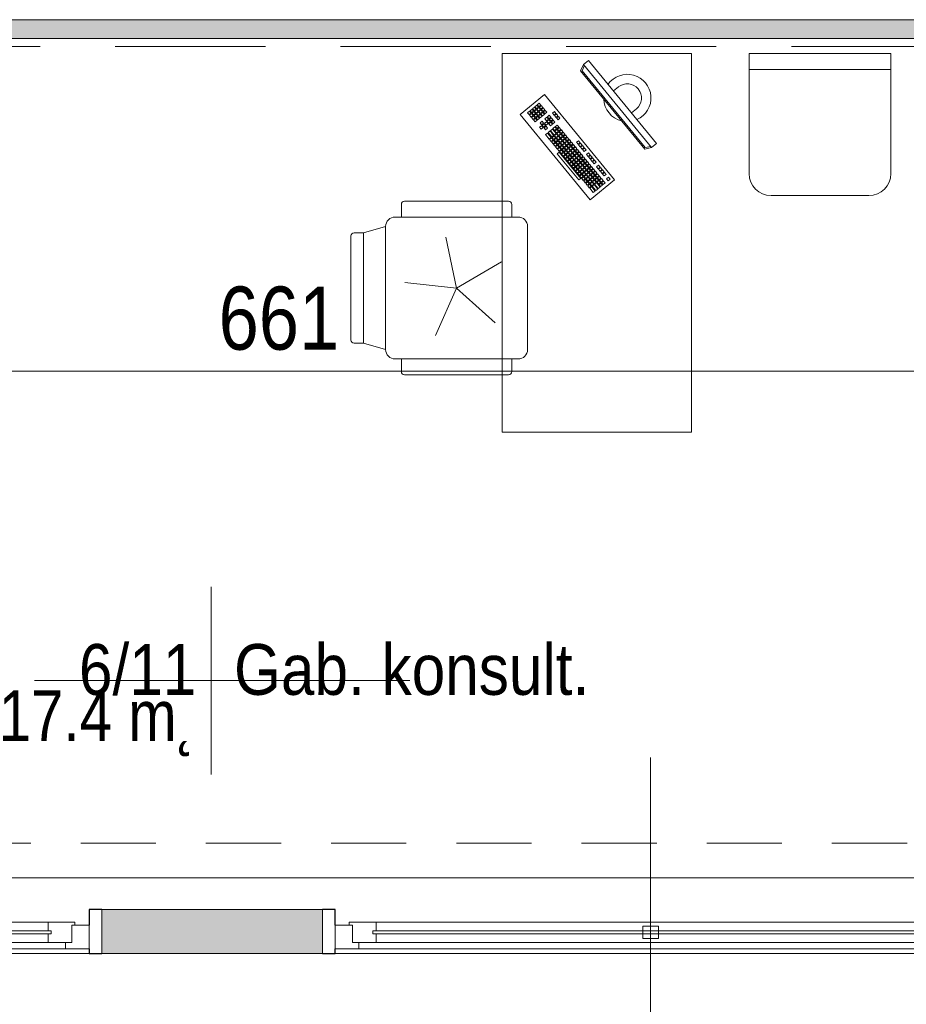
# Model space of a CAD drawing. Header units: centimetres. Extents: x -1631 to 1829, y -257 to 3158.
# Tile 4 of 129: x -1014 to -733, y 92 to 404. Entities that reach past the tile are written whole.
import ezdxf

# ---------------------------------------------------------------- set-up
doc = ezdxf.new("R2010")
doc.units = ezdxf.units.CM
doc.linetypes.add('Ponad', pattern=[39.688, 23.813, -15.875])
doc.linetypes.add('Ukryte', pattern=[71.438, 47.625, -23.813])
for name, color, linetype, lineweight in [('A-ANNO-DIMS', 211, 'Continuous', 13), ('A-ANNO-DIMS-100', 211, 'Continuous', 13), ('A-AREA-IDEN', 2, 'Continuous', 13), ('A-DETL-HDLN', 90, 'Ukryte', 9), ('A-FLOR-OVHD', 1, 'Ponad', 9), ('A-GLAZ', 151, 'Continuous', 13), ('A-GLAZ-IDEN', 152, 'Continuous', 13), ('A-WALL', 113, 'Continuous', 13), ('I-FURN', 30, 'Continuous', 9)]:
    doc.layers.add(name, color=color, linetype=linetype, lineweight=lineweight)
doc.layers.add('A-WALL-PATT', color=111, linetype='Continuous', lineweight=13, plot=False)
doc.styles.add('Arial Narrow_5', font='ARIALN.TTF', dxfattribs={"height": 20})
doc.styles.add('Arial_11', font='arial.ttf', dxfattribs={"width": 0.85, "height": 23})
doc.styles.add('Arial_13', font='arial.ttf', dxfattribs={"height": 0.2})
doc.dimstyles.new('Diagonal_1_100__0__wewnętrzne_2', dxfattribs={"dimscale": 30.48, "dimtxt": 20.468619, "dimasz": 0.656168, "dimexe": 0.164042, "dimexo": 0.0625, "dimgap": 0.032808, "dimtad": 1, "dimdec": 0, "dimdsep": 46, "dimtxsty": 'Arial Narrow_5', "dimblk1": 'OBLIQUE', "dimblk2": 'OBLIQUE', "dimsah": 1, "dimcen": 0.09, "dimazin": 0, "dimtfac": 1, "dimtdec": 4, "dimtix": 1, "dimtmove": 2, "dimatfit": 3, "dimfxl": 0.164042, "dimfxlon": 1, "dimtvp": 1, "dimtolj": 1, "dimtzin": 0, "dimarcsym": 2})

# ---------------------------------------------------------------- blocks, each defined once
blk = doc.blocks.new('biurko lekarskie 60x120 - biurko lekarskie 60x120-1270917-6_piętro IV __13_80 m_ - stan projektowany')
at = {"layer": 'I-FURN'}
for p, q in [((-76.23, 30), (43.77, 30)), ((-76.23, -30), (-76.23, 30)), ((43.77, 30), (43.77, -30)), ((-2.52, 2.15), (24.52, 24.38)), ((25.06, 21.99), (24.45, 21.48)), ((24.52, 24.38), (30.87, 16.66)), ((25.57, 21.37), (25.06, 21.99)), ((22.75, 20.08), (22.13, 19.57)), ((22.13, 19.57), (22.64, 18.95)), ((22.64, 18.95), (23.25, 19.46)), ((23.25, 19.46), (22.75, 20.08)), ((23.38, 19.31), (22.76, 18.8)), ((22.76, 18.8), (23.27, 18.18)), ((23.52, 20.71), (22.9, 20.21)), ((22.9, 20.21), (23.41, 19.59)), ((23.89, 18.69), (23.38, 19.31)), ((23.41, 19.59), (24.03, 20.1)), ((24.03, 20.1), (23.52, 20.71)), ((24.15, 19.94), (23.54, 19.43)), ((23.54, 19.43), (24.04, 18.82)), ((24.29, 21.35), (23.67, 20.84)), ((23.67, 20.84), (24.18, 20.22)), ((24.04, 18.82), (24.66, 19.32)), ((24.66, 19.32), (24.15, 19.94)), ((24.79, 19.17), (24.17, 18.66)), ((24.18, 20.22), (24.8, 20.73)), ((24.8, 20.73), (24.29, 21.35)), ((24.93, 20.58), (24.31, 20.07)), ((24.31, 20.07), (24.82, 19.45)), ((24.45, 21.48), (24.95, 20.86)), ((25.3, 18.55), (24.79, 19.17)), ((24.82, 19.45), (25.43, 19.96)), ((25.43, 19.96), (24.93, 20.58)), ((25.56, 19.81), (24.94, 19.3)), ((24.94, 19.3), (25.45, 18.68)), ((24.95, 20.86), (25.57, 21.37)), ((25.7, 21.21), (25.08, 20.7)), ((25.08, 20.7), (25.59, 20.09)), ((25.45, 18.68), (26.07, 19.19)), ((26.07, 19.19), (25.56, 19.81)), ((26.2, 19.03), (25.58, 18.52)), ((25.59, 20.09), (26.21, 20.59)), ((26.21, 20.59), (25.7, 21.21)), ((26.33, 20.44), (25.72, 19.93)), ((25.72, 19.93), (26.22, 19.31)), ((26.7, 18.41), (26.2, 19.03)), ((26.22, 19.31), (26.84, 19.82)), ((26.84, 19.82), (26.33, 20.44)), ((26.97, 19.67), (26.35, 19.16)), ((26.35, 19.16), (26.86, 18.54)), ((26.86, 18.54), (27.48, 19.05)), ((27.48, 19.05), (26.97, 19.67)), ((27.6, 18.9), (26.99, 18.39)), ((28.11, 18.28), (27.6, 18.9)), ((30.87, 16.66), (3.83, -5.57)), ((18.11, 16.27), (16.72, 15.13)), ((17.23, 14.51), (18.62, 15.65)), ((18.62, 15.65), (18.11, 16.27)), ((20.29, 16.77), (19.67, 16.26)), ((19.67, 16.26), (20.18, 15.64)), ((20.43, 18.17), (19.81, 17.67)), ((19.81, 17.67), (20.32, 17.05)), ((20.18, 15.64), (20.8, 16.15)), ((20.8, 16.15), (20.29, 16.77)), ((20.32, 17.05), (20.94, 17.56)), ((20.94, 17.56), (20.43, 18.17)), ((21.06, 17.4), (20.45, 16.89)), ((20.45, 16.89), (20.95, 16.28)), ((20.95, 16.28), (21.57, 16.78)), ((21.57, 16.78), (21.06, 17.4)), ((21.7, 16.63), (21.08, 16.12)), ((21.08, 16.12), (21.59, 15.5)), ((21.84, 18.04), (21.22, 17.53)), ((21.22, 17.53), (21.73, 16.91)), ((21.59, 15.5), (22.21, 16.01)), ((22.21, 16.01), (21.7, 16.63)), ((22.33, 15.86), (21.72, 15.35)), ((21.73, 16.91), (22.34, 17.42)), ((22.34, 17.42), (21.84, 18.04)), ((22.84, 15.24), (22.33, 15.86)), ((23.11, 16.49), (22.49, 15.98)), ((22.49, 15.98), (23, 15.37)), ((23, 15.37), (23.61, 15.87)), ((23.61, 15.87), (23.11, 16.49)), ((23.74, 15.72), (23.12, 15.21)), ((23.27, 18.18), (23.89, 18.69)), ((24.02, 18.53), (23.4, 18.03)), ((23.4, 18.03), (23.91, 17.41)), ((24.25, 15.1), (23.74, 15.72)), ((23.91, 17.41), (24.52, 17.92)), ((24.52, 17.92), (24.02, 18.53)), ((24.65, 17.76), (24.03, 17.25)), ((24.03, 17.25), (24.54, 16.64)), ((24.17, 18.66), (24.68, 18.04)), ((24.54, 16.64), (25.16, 17.14)), ((25.16, 17.14), (24.65, 17.76)), ((25.29, 16.99), (24.67, 16.48)), ((24.67, 16.48), (25.18, 15.86)), ((24.68, 18.04), (25.3, 18.55)), ((25.42, 18.4), (24.81, 17.89)), ((24.81, 17.89), (25.31, 17.27)), ((25.18, 15.86), (25.79, 16.37)), ((25.79, 16.37), (25.29, 16.99)), ((25.31, 17.27), (25.93, 17.78)), ((25.93, 17.78), (25.42, 18.4)), ((26.06, 17.63), (25.44, 17.12)), ((25.44, 17.12), (25.95, 16.5)), ((25.58, 18.52), (26.09, 17.91)), ((25.95, 16.5), (26.57, 17.01)), ((26.57, 17.01), (26.06, 17.63)), ((26.09, 17.91), (26.7, 18.41)), ((26.83, 18.26), (26.21, 17.75)), ((26.21, 17.75), (26.72, 17.13)), ((26.72, 17.13), (27.34, 17.64)), ((27.34, 17.64), (26.83, 18.26)), ((26.99, 18.39), (27.49, 17.77)), ((27.49, 17.77), (28.11, 18.28)), ((3.73, 5.74), (12.07, 12.6)), ((12.07, 12.6), (12.58, 11.98)), ((14.25, 13.09), (13.63, 12.58)), ((13.63, 12.58), (14.14, 11.97)), ((14.76, 12.48), (14.25, 13.09)), ((15.02, 13.73), (14.4, 13.22)), ((14.4, 13.22), (14.91, 12.6)), ((14.91, 12.6), (15.53, 13.11)), ((15.53, 13.11), (15.02, 13.73)), ((15.66, 12.96), (15.04, 12.45)), ((15.79, 14.36), (15.18, 13.86)), ((15.18, 13.86), (15.68, 13.24)), ((16.17, 12.34), (15.66, 12.96)), ((15.68, 13.24), (16.3, 13.75)), ((16.3, 13.75), (15.79, 14.36)), ((16.43, 13.59), (15.81, 13.08)), ((15.81, 13.08), (16.32, 12.46)), ((16.57, 15), (15.95, 14.49)), ((15.95, 14.49), (16.46, 13.87)), ((16.32, 12.46), (16.94, 12.97)), ((16.94, 12.97), (16.43, 13.59)), ((17.06, 12.82), (16.45, 12.31)), ((16.46, 13.87), (17.08, 14.38)), ((17.08, 14.38), (16.57, 15)), ((17.2, 14.23), (16.58, 13.72)), ((16.58, 13.72), (17.09, 13.1)), ((16.72, 15.13), (17.23, 14.51)), ((17.57, 12.2), (17.06, 12.82)), ((17.09, 13.1), (17.71, 13.61)), ((17.71, 13.61), (17.2, 14.23)), ((17.84, 13.45), (17.22, 12.95)), ((17.22, 12.95), (17.73, 12.33)), ((18.75, 15.5), (17.36, 14.35)), ((17.36, 14.35), (17.86, 13.74)), ((17.73, 12.33), (18.35, 12.84)), ((18.35, 12.84), (17.84, 13.45)), ((18.47, 12.68), (17.85, 12.17)), ((17.86, 13.74), (19.26, 14.88)), ((19.38, 14.72), (17.99, 13.58)), ((17.99, 13.58), (18.5, 12.96)), ((18.98, 12.06), (18.47, 12.68)), ((18.5, 12.96), (19.89, 14.11)), ((19.24, 13.32), (18.63, 12.81)), ((18.63, 12.81), (19.14, 12.19)), ((19.26, 14.88), (18.75, 15.5)), ((19.14, 12.19), (19.75, 12.7)), ((19.75, 12.7), (19.24, 13.32)), ((19.88, 12.54), (19.26, 12.04)), ((19.89, 14.11), (19.38, 14.72)), ((20.02, 13.95), (19.4, 13.44)), ((19.4, 13.44), (19.91, 12.83)), ((20.39, 11.93), (19.88, 12.54)), ((19.91, 12.83), (20.53, 13.33)), ((20.53, 13.33), (20.02, 13.95)), ((20.65, 13.18), (20.03, 12.67)), ((20.03, 12.67), (20.54, 12.05)), ((20.54, 12.05), (21.16, 12.56)), ((21.16, 12.56), (20.65, 13.18)), ((21.56, 15.22), (20.94, 14.71)), ((20.94, 14.71), (21.45, 14.1)), ((21.45, 14.1), (22.07, 14.6)), ((22.07, 14.6), (21.56, 15.22)), ((22.2, 14.45), (21.58, 13.94)), ((21.58, 13.94), (22.09, 13.32)), ((21.72, 15.35), (22.22, 14.73)), ((22.09, 13.32), (22.71, 13.83)), ((22.71, 13.83), (22.2, 14.45)), ((22.22, 14.73), (22.84, 15.24)), ((22.97, 15.08), (22.35, 14.58)), ((22.35, 14.58), (22.86, 13.96)), ((23.39, 12.84), (22.77, 12.33)), ((22.86, 13.96), (23.48, 14.47)), ((23.48, 14.47), (22.97, 15.08)), ((23.12, 15.21), (23.63, 14.59)), ((23.9, 12.22), (23.39, 12.84)), ((24.16, 13.48), (23.54, 12.97)), ((23.54, 12.97), (24.05, 12.35)), ((23.63, 14.59), (24.25, 15.1)), ((24.05, 12.35), (24.67, 12.86)), ((24.67, 12.86), (24.16, 13.48)), ((24.93, 14.11), (24.32, 13.6)), ((24.32, 13.6), (24.83, 12.99)), ((24.83, 12.99), (25.44, 13.49)), ((25.44, 13.49), (24.93, 14.11)), ((12.58, 11.98), (4.24, 5.12)), ((10.39, 9.92), (9.77, 9.41)), ((9.77, 9.41), (10.28, 8.79)), ((10.9, 9.3), (10.39, 9.92)), ((11.16, 10.55), (10.54, 10.04)), ((10.54, 10.04), (11.05, 9.43)), ((11.05, 9.43), (11.67, 9.93)), ((11.67, 9.93), (11.16, 10.55)), ((11.8, 9.78), (11.18, 9.27)), ((11.93, 11.19), (11.31, 10.68)), ((11.31, 10.68), (11.82, 10.06)), ((12.3, 9.16), (11.8, 9.78)), ((11.82, 10.06), (12.44, 10.57)), ((12.44, 10.57), (11.93, 11.19)), ((12.57, 10.42), (11.95, 9.91)), ((11.95, 9.91), (12.46, 9.29)), ((12.71, 11.82), (12.09, 11.31)), ((12.09, 11.31), (12.6, 10.7)), ((12.46, 9.29), (13.08, 9.8)), ((13.08, 9.8), (12.57, 10.42)), ((13.2, 9.64), (12.58, 9.13)), ((12.6, 10.7), (13.21, 11.2)), ((13.21, 11.2), (12.71, 11.82)), ((13.34, 11.05), (12.72, 10.54)), ((12.72, 10.54), (13.23, 9.92)), ((13.48, 12.46), (12.86, 11.95)), ((12.86, 11.95), (13.37, 11.33)), ((13.71, 9.02), (13.2, 9.64)), ((13.23, 9.92), (13.85, 10.43)), ((13.85, 10.43), (13.34, 11.05)), ((13.98, 10.28), (13.36, 9.77)), ((13.36, 9.77), (13.87, 9.15)), ((13.37, 11.33), (13.99, 11.84)), ((13.99, 11.84), (13.48, 12.46)), ((14.11, 11.69), (13.49, 11.18)), ((13.49, 11.18), (14, 10.56)), ((13.87, 9.15), (14.48, 9.66)), ((14.48, 9.66), (13.98, 10.28)), ((14.61, 9.51), (13.99, 9)), ((14, 10.56), (14.62, 11.07)), ((14.62, 11.07), (14.11, 11.69)), ((14.75, 10.91), (14.13, 10.41)), ((14.13, 10.41), (14.64, 9.79)), ((14.14, 11.97), (14.76, 12.48)), ((14.88, 12.32), (14.27, 11.81)), ((14.27, 11.81), (14.78, 11.19)), ((15.12, 8.89), (14.61, 9.51)), ((14.64, 9.79), (15.26, 10.3)), ((15.26, 10.3), (14.75, 10.91)), ((15.38, 10.14), (14.76, 9.63)), ((14.76, 9.63), (15.27, 9.01)), ((14.78, 11.19), (15.39, 11.7)), ((15.39, 11.7), (14.88, 12.32)), ((15.52, 11.55), (14.9, 11.04)), ((14.9, 11.04), (15.41, 10.42)), ((15.04, 12.45), (15.55, 11.83)), ((15.27, 9.01), (15.89, 9.52)), ((15.89, 9.52), (15.38, 10.14)), ((16.02, 9.37), (15.4, 8.86)), ((15.41, 10.42), (16.03, 10.93)), ((16.03, 10.93), (15.52, 11.55)), ((16.16, 10.78), (15.54, 10.27)), ((15.54, 10.27), (16.05, 9.65)), ((15.55, 11.83), (16.17, 12.34)), ((16.29, 12.18), (15.67, 11.68)), ((15.67, 11.68), (16.18, 11.06)), ((16.53, 8.75), (16.02, 9.37)), ((16.05, 9.65), (16.66, 10.16)), ((16.66, 10.16), (16.16, 10.78)), ((16.79, 10), (16.17, 9.5)), ((16.17, 9.5), (16.68, 8.88)), ((16.18, 11.06), (16.8, 11.57)), ((16.8, 11.57), (16.29, 12.18)), ((16.93, 11.41), (16.31, 10.9)), ((16.31, 10.9), (16.82, 10.29)), ((16.45, 12.31), (16.96, 11.69)), ((16.68, 8.88), (17.3, 9.39)), ((17.3, 9.39), (16.79, 10)), ((16.82, 10.29), (17.44, 10.79)), ((17.44, 10.79), (16.93, 11.41)), ((17.56, 10.64), (16.94, 10.13)), ((16.94, 10.13), (17.45, 9.51)), ((16.96, 11.69), (17.57, 12.2)), ((17.7, 12.05), (17.08, 11.54)), ((17.08, 11.54), (17.59, 10.92)), ((17.45, 9.51), (18.07, 10.02)), ((18.07, 10.02), (17.56, 10.64)), ((17.59, 10.92), (18.21, 11.43)), ((18.21, 11.43), (17.7, 12.05)), ((18.34, 11.27), (17.72, 10.77)), ((17.72, 10.77), (18.23, 10.15)), ((17.85, 12.17), (18.36, 11.56)), ((18.23, 10.15), (18.84, 10.66)), ((18.84, 10.66), (18.34, 11.27)), ((18.36, 11.56), (18.98, 12.06)), ((19.11, 11.91), (18.49, 11.4)), ((18.49, 11.4), (19, 10.78)), ((19, 10.78), (19.62, 11.29)), ((19.62, 11.29), (19.11, 11.91)), ((19.26, 12.04), (19.77, 11.42)), ((19.77, 11.42), (20.39, 11.93)), ((22.77, 12.33), (23.28, 11.72)), ((23.28, 11.72), (23.9, 12.22)), ((5.91, 6.23), (6.53, 6.74)), ((6.53, 6.74), (7.03, 6.12)), ((7.3, 7.38), (6.68, 6.87)), ((6.68, 6.87), (7.19, 6.25)), ((7.19, 6.25), (7.81, 6.76)), ((7.81, 6.76), (7.3, 7.38)), ((7.93, 6.6), (7.32, 6.1)), ((8.07, 8.01), (7.45, 7.5)), ((7.45, 7.5), (7.96, 6.89)), ((8.44, 5.99), (7.93, 6.6)), ((7.96, 6.89), (8.58, 7.39)), ((9.21, 6.62), (8.07, 8.01)), ((8.71, 7.24), (8.09, 6.73)), ((8.09, 6.73), (8.6, 6.11)), ((8.84, 8.65), (8.23, 8.14)), ((8.23, 8.14), (8.73, 7.52)), ((8.6, 6.11), (9.21, 6.62)), ((9.34, 6.47), (8.72, 5.96)), ((8.73, 7.52), (9.35, 8.03)), ((9.35, 8.03), (8.84, 8.65)), ((9.48, 7.87), (8.86, 7.37)), ((8.86, 7.37), (9.37, 6.75)), ((9.62, 9.28), (9, 8.77)), ((9, 8.77), (9.51, 8.16)), ((9.85, 5.85), (9.34, 6.47)), ((9.37, 6.75), (9.99, 7.26)), ((9.99, 7.26), (9.48, 7.87)), ((10.11, 7.1), (9.5, 6.59)), ((9.5, 6.59), (10, 5.98)), ((9.51, 8.16), (10.12, 8.66)), ((10.12, 8.66), (9.62, 9.28)), ((10.25, 8.51), (9.63, 8)), ((9.63, 8), (10.14, 7.38)), ((10, 5.98), (10.62, 6.48)), ((10.62, 6.48), (10.11, 7.1)), ((10.75, 6.33), (10.13, 5.82)), ((10.14, 7.38), (10.76, 7.89)), ((10.76, 7.89), (10.25, 8.51)), ((10.89, 7.74), (10.27, 7.23)), ((10.27, 7.23), (10.78, 6.61)), ((10.28, 8.79), (10.9, 9.3)), ((11.02, 9.15), (10.41, 8.64)), ((10.41, 8.64), (10.91, 8.02)), ((11.26, 5.71), (10.75, 6.33)), ((10.78, 6.61), (11.39, 7.12)), ((11.39, 7.12), (10.89, 7.74)), ((11.52, 6.97), (10.9, 6.46)), ((10.9, 6.46), (11.41, 5.84)), ((10.91, 8.02), (11.53, 8.53)), ((11.53, 8.53), (11.02, 9.15)), ((11.66, 8.37), (11.04, 7.86)), ((11.04, 7.86), (11.55, 7.25)), ((11.18, 9.27), (11.69, 8.65)), ((11.41, 5.84), (12.03, 6.35)), ((12.03, 6.35), (11.52, 6.97)), ((11.55, 7.25), (12.17, 7.75)), ((12.17, 7.75), (11.66, 8.37)), ((12.29, 7.6), (11.68, 7.09)), ((11.68, 7.09), (12.18, 6.47)), ((11.69, 8.65), (12.3, 9.16)), ((12.43, 9.01), (11.81, 8.5)), ((11.81, 8.5), (12.32, 7.88)), ((12.18, 6.47), (12.8, 6.98)), ((12.8, 6.98), (12.29, 7.6)), ((12.93, 6.83), (12.31, 6.32)), ((12.31, 6.32), (12.82, 5.7)), ((12.32, 7.88), (12.94, 8.39)), ((12.94, 8.39), (12.43, 9.01)), ((13.07, 8.24), (12.45, 7.73)), ((12.45, 7.73), (12.96, 7.11)), ((12.58, 9.13), (13.09, 8.52)), ((13.44, 6.21), (12.93, 6.83)), ((12.96, 7.11), (13.57, 7.62)), ((13.57, 7.62), (13.07, 8.24)), ((13.7, 7.46), (13.08, 6.95)), ((13.08, 6.95), (13.59, 6.34)), ((13.09, 8.52), (13.71, 9.02)), ((13.84, 8.87), (13.22, 8.36)), ((13.22, 8.36), (13.73, 7.74)), ((13.59, 6.34), (14.21, 6.85)), ((14.21, 6.85), (13.7, 7.46)), ((13.73, 7.74), (14.35, 8.25)), ((14.35, 8.25), (13.84, 8.87)), ((14.47, 8.1), (13.86, 7.59)), ((13.86, 7.59), (14.36, 6.97)), ((13.99, 9), (14.5, 8.38)), ((14.36, 6.97), (14.98, 7.48)), ((14.98, 7.48), (14.47, 8.1)), ((14.5, 8.38), (15.12, 8.89)), ((15.25, 8.73), (14.63, 8.23)), ((14.63, 8.23), (15.14, 7.61)), ((15.67, 6.49), (15.05, 5.98)), ((15.14, 7.61), (15.75, 8.12)), ((15.75, 8.12), (15.25, 8.73)), ((15.4, 8.86), (15.91, 8.24)), ((16.17, 5.87), (15.67, 6.49)), ((15.91, 8.24), (16.53, 8.75)), ((2.66, 3.57), (2.05, 3.06)), ((3.17, 2.95), (2.66, 3.57)), ((3.44, 4.2), (2.82, 3.69)), ((2.82, 3.69), (3.33, 3.08)), ((3.33, 3.08), (3.94, 3.58)), ((3.94, 3.58), (3.44, 4.2)), ((4.07, 3.43), (3.45, 2.92)), ((4.21, 4.84), (3.59, 4.33)), ((3.59, 4.33), (4.1, 3.71)), ((4.24, 5.12), (3.73, 5.74)), ((4.58, 2.81), (4.07, 3.43)), ((4.1, 3.71), (4.72, 4.22)), ((4.72, 4.22), (4.21, 4.84)), ((4.84, 4.06), (4.23, 3.56)), ((4.23, 3.56), (4.73, 2.94)), ((4.98, 5.47), (4.36, 4.96)), ((4.36, 4.96), (4.87, 4.35)), ((4.73, 2.94), (5.35, 3.45)), ((5.35, 3.45), (4.84, 4.06)), ((5.48, 3.29), (4.86, 2.78)), ((4.87, 4.35), (5.49, 4.85)), ((5.49, 4.85), (4.98, 5.47)), ((5.62, 4.7), (5, 4.19)), ((5, 4.19), (5.51, 3.57)), ((5.75, 6.11), (5.14, 5.6)), ((5.14, 5.6), (5.64, 4.98)), ((5.99, 2.67), (5.48, 3.29)), ((5.51, 3.57), (6.12, 4.08)), ((6.12, 4.08), (5.62, 4.7)), ((6.25, 3.93), (5.63, 3.42)), ((5.63, 3.42), (6.14, 2.8)), ((5.64, 4.98), (6.26, 5.49)), ((6.26, 5.49), (5.75, 6.11)), ((6.39, 5.33), (5.77, 4.83)), ((5.77, 4.83), (6.28, 4.21)), ((6.42, 5.62), (5.91, 6.23)), ((6.14, 2.8), (6.76, 3.31)), ((6.76, 3.31), (6.25, 3.93)), ((6.89, 3.15), (6.27, 2.65)), ((6.28, 4.21), (6.9, 4.72)), ((6.9, 4.72), (6.39, 5.33)), ((7.02, 4.56), (6.41, 4.05)), ((6.41, 4.05), (6.91, 3.44)), ((7.03, 6.12), (6.42, 5.62)), ((6.54, 5.46), (7.16, 5.97)), ((7.05, 4.84), (6.54, 5.46)), ((7.39, 2.54), (6.89, 3.15)), ((6.91, 3.44), (7.53, 3.94)), ((7.53, 3.94), (7.02, 4.56)), ((7.66, 3.79), (7.04, 3.28)), ((7.04, 3.28), (7.55, 2.66)), ((7.67, 5.35), (7.05, 4.84)), ((7.16, 5.97), (7.67, 5.35)), ((7.18, 4.69), (7.8, 5.2)), ((7.69, 4.07), (7.18, 4.69)), ((7.32, 6.1), (7.82, 5.48)), ((7.55, 2.66), (8.17, 3.17)), ((8.17, 3.17), (7.66, 3.79)), ((8.3, 4.58), (7.69, 4.07)), ((7.8, 5.2), (8.3, 4.58)), ((7.81, 3.92), (8.43, 4.42)), ((8.32, 3.3), (7.81, 3.92)), ((7.82, 5.48), (8.44, 5.99)), ((8.57, 5.83), (7.95, 5.32)), ((7.95, 5.32), (8.46, 4.71)), ((8.94, 3.81), (8.32, 3.3)), ((8.43, 4.42), (8.94, 3.81)), ((8.45, 3.14), (9.07, 3.65)), ((8.96, 2.53), (8.45, 3.14)), ((8.46, 4.71), (9.08, 5.21)), ((9.08, 5.21), (8.57, 5.83)), ((9.2, 5.06), (8.59, 4.55)), ((8.59, 4.55), (9.09, 3.93)), ((8.72, 5.96), (9.23, 5.34)), ((9.07, 3.65), (9.57, 3.03)), ((9.09, 3.93), (9.71, 4.44)), ((9.71, 4.44), (9.2, 5.06)), ((9.84, 4.29), (9.22, 3.78)), ((9.22, 3.78), (9.73, 3.16)), ((9.23, 5.34), (9.85, 5.85)), ((9.98, 5.69), (9.36, 5.19)), ((9.36, 5.19), (9.87, 4.57)), ((9.73, 3.16), (10.35, 3.67)), ((10.35, 3.67), (9.84, 4.29)), ((9.87, 4.57), (10.48, 5.08)), ((10.48, 5.08), (9.98, 5.69)), ((10.61, 4.92), (9.99, 4.41)), ((9.99, 4.41), (10.5, 3.8)), ((10.13, 5.82), (10.64, 5.2)), ((10.5, 3.8), (11.12, 4.3)), ((11.12, 4.3), (10.61, 4.92)), ((10.64, 5.2), (11.26, 5.71)), ((11.38, 5.56), (10.77, 5.05)), ((10.77, 5.05), (11.27, 4.43)), ((11.8, 3.31), (11.19, 2.81)), ((11.27, 4.43), (11.89, 4.94)), ((11.89, 4.94), (11.38, 5.56)), ((12.16, 6.19), (11.54, 5.68)), ((11.54, 5.68), (12.05, 5.07)), ((12.31, 2.7), (11.8, 3.31)), ((12.05, 5.07), (12.66, 5.57)), ((12.66, 5.57), (12.16, 6.19)), ((13.35, 4.58), (12.73, 4.08)), ((12.73, 4.08), (13.24, 3.46)), ((12.82, 5.7), (13.44, 6.21)), ((13.24, 3.46), (13.86, 3.97)), ((13.86, 3.97), (13.35, 4.58)), ((14.12, 5.22), (13.5, 4.71)), ((13.5, 4.71), (14.01, 4.09)), ((13.54, -15.18), (38.3, 5.18)), ((13.99, -15.33), (38.36, 4.71)), ((14.01, 4.09), (14.63, 4.6)), ((14.06, -17.34), (40.32, 4.25)), ((14.63, 4.6), (14.12, 5.22)), ((14.89, 5.85), (14.28, 5.35)), ((14.28, 5.35), (14.78, 4.73)), ((14.78, 4.73), (15.4, 5.24)), ((15.4, 5.24), (14.89, 5.85)), ((15.05, 5.98), (15.56, 5.36)), ((15.56, 5.36), (16.17, 5.87)), ((38.3, 5.18), (40.32, 4.25)), ((38.36, 4.71), (39.99, 3.98)), ((40.32, 4.25), (41.59, 2.71)), ((3.83, -5.57), (-2.52, 2.15)), ((1.12, 2.3), (-0.27, 1.15)), ((-0.27, 1.15), (0.24, 0.53)), ((0.24, 0.53), (1.63, 1.68)), ((1.75, 1.52), (0.36, 0.38)), ((0.36, 0.38), (0.87, -0.24)), ((0.87, -0.24), (2.26, 0.91)), ((2.39, 0.75), (1, -0.39)), ((1.63, 1.68), (1.12, 2.3)), ((1.89, 2.93), (1.27, 2.42)), ((1.27, 2.42), (1.78, 1.8)), ((1.51, -1.01), (2.9, 0.13)), ((2.26, 0.91), (1.75, 1.52)), ((1.78, 1.8), (2.4, 2.31)), ((2.4, 2.31), (1.89, 2.93)), ((2.53, 2.16), (1.91, 1.65)), ((1.91, 1.65), (2.42, 1.03)), ((2.05, 3.06), (2.55, 2.44)), ((2.9, 0.13), (2.39, 0.75)), ((2.42, 1.03), (3.03, 1.54)), ((3.03, 1.54), (2.53, 2.16)), ((3.16, 1.39), (2.54, 0.88)), ((2.54, 0.88), (3.05, 0.26)), ((2.55, 2.44), (3.17, 2.95)), ((3.3, 2.79), (2.68, 2.29)), ((2.68, 2.29), (3.19, 1.67)), ((3.05, 0.26), (3.67, 0.77)), ((3.67, 0.77), (3.16, 1.39)), ((3.8, 0.61), (3.18, 0.11)), ((3.18, 0.11), (3.69, -0.51)), ((3.19, 1.67), (3.81, 2.18)), ((3.81, 2.18), (3.3, 2.79)), ((3.93, 2.02), (3.32, 1.51)), ((3.32, 1.51), (3.82, 0.9)), ((3.45, 2.92), (3.96, 2.3)), ((4.31, 0), (3.8, 0.61)), ((3.82, 0.9), (4.44, 1.4)), ((4.44, 1.4), (3.93, 2.02)), ((4.57, 1.25), (3.95, 0.74)), ((3.95, 0.74), (4.46, 0.12)), ((3.96, 2.3), (4.58, 2.81)), ((4.71, 2.66), (4.09, 2.15)), ((4.09, 2.15), (4.6, 1.53)), ((4.46, 0.12), (5.08, 0.63)), ((5.08, 0.63), (4.57, 1.25)), ((5.2, 0.48), (4.59, -0.03)), ((4.6, 1.53), (5.21, 2.04)), ((5.21, 2.04), (4.71, 2.66)), ((5.34, 1.88), (4.72, 1.38)), ((4.72, 1.38), (5.23, 0.76)), ((4.86, 2.78), (5.37, 2.17)), ((5.71, -0.14), (5.2, 0.48)), ((5.23, 0.76), (5.85, 1.27)), ((5.85, 1.27), (5.34, 1.88)), ((5.98, 1.11), (5.36, 0.6)), ((5.36, 0.6), (5.87, -0.01)), ((5.37, 2.17), (5.99, 2.67)), ((6.11, 2.52), (5.5, 2.01)), ((5.5, 2.01), (6, 1.39)), ((5.87, -0.01), (6.48, 0.49)), ((6.48, 0.49), (5.98, 1.11)), ((6, 1.39), (6.62, 1.9)), ((6.62, 1.9), (6.11, 2.52)), ((6.75, 1.75), (6.13, 1.24)), ((6.13, 1.24), (6.64, 0.62)), ((6.27, 2.65), (6.78, 2.03)), ((6.64, 0.62), (7.26, 1.13)), ((7.26, 1.13), (6.75, 1.75)), ((6.78, 2.03), (7.39, 2.54)), ((7.52, 2.38), (6.9, 1.87)), ((6.9, 1.87), (7.41, 1.26)), ((7.94, 0.14), (7.32, -0.37)), ((7.41, 1.26), (8.03, 1.76)), ((8.03, 1.76), (7.52, 2.38)), ((8.29, 3.02), (7.68, 2.51)), ((7.68, 2.51), (8.18, 1.89)), ((8.45, -0.48), (7.94, 0.14)), ((8.18, 1.89), (8.8, 2.4)), ((8.8, 2.4), (8.29, 3.02)), ((9.49, 1.41), (8.87, 0.9)), ((8.87, 0.9), (9.38, 0.28)), ((9.57, 3.03), (8.96, 2.53)), ((9.38, 0.28), (10, 0.79)), ((10, 0.79), (9.49, 1.41)), ((9.64, 1.54), (10.26, 2.04)), ((10.15, 0.92), (9.64, 1.54)), ((10.77, 1.43), (10.15, 0.92)), ((10.26, 2.04), (10.77, 1.43)), ((11.03, 2.68), (10.41, 2.17)), ((10.41, 2.17), (10.92, 1.55)), ((10.92, 1.55), (11.54, 2.06)), ((11.54, 2.06), (11.03, 2.68)), ((11.19, 2.81), (11.69, 2.19)), ((11.69, 2.19), (12.31, 2.7)), ((41.59, 2.71), (15.33, -18.89)), ((1, -0.39), (1.51, -1.01)), ((2.25, -0.66), (1.63, -1.16)), ((1.63, -1.16), (2.14, -1.78)), ((2.14, -1.78), (2.76, -1.27)), ((2.76, -1.27), (2.25, -0.66)), ((2.89, -1.43), (2.27, -1.94)), ((2.27, -1.94), (2.78, -2.56)), ((3.02, -0.02), (2.41, -0.53)), ((2.41, -0.53), (2.91, -1.15)), ((2.78, -2.56), (3.4, -2.05)), ((3.4, -2.05), (2.89, -1.43)), ((2.91, -1.15), (3.53, -0.64)), ((3.53, -0.64), (3.02, -0.02)), ((3.66, -0.79), (3.04, -1.3)), ((3.04, -1.3), (3.55, -1.92)), ((4.08, -3.04), (3.46, -3.55)), ((3.55, -1.92), (4.17, -1.41)), ((4.17, -1.41), (3.66, -0.79)), ((3.69, -0.51), (4.31, 0)), ((4.43, -0.16), (3.81, -0.67)), ((3.81, -0.67), (4.32, -1.28)), ((4.59, -3.66), (4.08, -3.04)), ((4.32, -1.28), (4.94, -0.78)), ((4.94, -0.78), (4.43, -0.16)), ((4.59, -0.03), (5.09, -0.65)), ((5.63, -1.77), (5.01, -2.28)), ((5.01, -2.28), (5.52, -2.89)), ((5.09, -0.65), (5.71, -0.14)), ((5.52, -2.89), (6.13, -2.38)), ((6.13, -2.38), (5.63, -1.77)), ((6.4, -1.13), (5.78, -1.64)), ((5.78, -1.64), (6.29, -2.26)), ((6.29, -2.26), (6.91, -1.75)), ((6.91, -1.75), (6.4, -1.13)), ((7.17, -0.5), (6.55, -1)), ((6.55, -1), (7.06, -1.62)), ((7.06, -1.62), (7.68, -1.11)), ((7.68, -1.11), (7.17, -0.5)), ((7.32, -0.37), (7.83, -0.99)), ((7.83, -0.99), (8.45, -0.48)), ((3.46, -3.55), (3.97, -4.16)), ((3.97, -4.16), (4.59, -3.66)), ((33.21, -6.78), (31.94, -5.23)), ((26.25, -12.49), (24.98, -10.95)), ((14.06, -17.34), (13.54, -15.18)), ((14.39, -17.07), (13.99, -15.33)), ((15.33, -18.89), (14.06, -17.34)), ((43.77, -30), (-76.23, -30))]:
    blk.add_line(p, q, dxfattribs=at)
for radius, start, end in [(7.5, 92.5607, 166.3005), (7.5, 203.9646, 54.8966), (4.5, 219.4306, 39.4306)]:
    blk.add_arc((29.73, -9.63), radius, start, end, dxfattribs=at)
blk = doc.blocks.new('krzesło obrotowe - krzesło obrotowe-1270918-6_piętro IV __13_80 m_ - stan projektowany')
at = {"layer": 'I-FURN'}
for p, q in [((-17.5, 22.5), (-17.5, 26.5)), ((-16.5, 27.5), (16.5, 27.5)), ((17.5, 22.5), (17.5, 26.5)), ((-19.5, 22.5), (19.5, 22.5)), ((-22.5, 19.5), (-29.5, 17.5)), ((-22.5, -19.5), (-22.5, 19.5)), ((22.5, 19.5), (22.5, -19.5)), ((-33.5, -16.5), (-33.5, 16.5)), ((-29.5, 17.5), (-32.5, 17.5)), ((-29.5, -17.5), (-29.5, 17.5)), ((-3.43, 16.14), (0, 0)), ((0, 0), (14.29, 8.25)), ((0, 0), (-16.41, 1.72)), ((-6.71, -15.07), (0, 0)), ((0, 0), (12.26, -11.04)), ((-32.5, -17.5), (-29.5, -17.5)), ((-29.5, -17.5), (-22.5, -19.5)), ((19.5, -22.5), (-19.5, -22.5)), ((-17.5, -22.5), (-17.5, -26.5)), ((17.5, -22.5), (17.5, -26.5)), ((16.5, -27.5), (-16.5, -27.5))]:
    blk.add_line(p, q, dxfattribs=at)
for centre, radius, start, end in [((-16.5, 26.5), 1, 90, 180), ((16.5, 26.5), 1, 0, 90), ((-19.5, 19.5), 3, 90, 180), ((19.5, 19.5), 3, 360, 90), ((-32.5, 16.5), 1, 90, 180), ((-32.5, -16.5), 1, 180, 270), ((-19.5, -19.5), 3, 180, 270), ((19.5, -19.5), 3, 270, 0), ((-16.5, -26.5), 1, 180, 270), ((16.5, -26.5), 1, 270, 0)]:
    blk.add_arc(centre, radius, start, end, dxfattribs=at)
blk = doc.blocks.new('krzesło - krzesło-823058-6_piętro IV __13_80 m_ - stan projektowany')
at = {"layer": 'I-FURN'}
for p, q in [((-22.5, 22.5), (-22.5, -15.5)), ((22.5, 22.5), (-22.5, 22.5)), ((22.5, -15.5), (22.5, 22.5)), ((22.5, 17.5), (-22.5, 17.5)), ((-15.5, -22.5), (15.5, -22.5))]:
    blk.add_line(p, q, dxfattribs=at)
for centre, start, end in [((-15.5, -15.5), 180, 270), ((15.5, -15.5), 270, 0)]:
    blk.add_arc(centre, 7, start, end, dxfattribs=at)
blk = doc.blocks.new('Okno - automatyczna etykieta - 200x165 _projektowane_-2623157-6_piętro IV __13_80 m_ - stan projektowany')
at = {"layer": 'A-GLAZ'}
for p, q in [((-92.5, 5.5), (-100, 5.5)), ((-100, 5.5), (-100, -2)), ((-100, 5.5), (100, 5.5)), ((-87, 3.5), (-94.5, 3.5)), ((-94.5, 3.5), (-94.5, -2)), ((-94.5, -2), (-94.5, 3.5)), ((-94.5, 3.5), (-92.5, 3.5)), ((-92.5, 3.5), (-92.5, 5.5)), ((92.5, 5.5), (-92.5, 5.5)), ((-87, 0.75), (-87, 3.5)), ((87, 3.5), (-87, 3.5)), ((94.5, 3.5), (87, 3.5)), ((87, 3.5), (87, 0.75)), ((100, 5.5), (92.5, 5.5)), ((92.5, 5.5), (92.5, 3.5)), ((92.5, 3.5), (94.5, 3.5)), ((94.5, -2), (94.5, 3.5)), ((94.5, 3.5), (94.5, -2)), ((100, -2), (100, 5.5)), ((88, 0.75), (-88, 0.75)), ((-88, 0.75), (-88, -0.25)), ((-88, -0.25), (-88, 0.75)), ((-88, 0.75), (-87, 0.75)), ((2.5, 2.25), (-2.5, 2.25)), ((-2.5, 2.25), (-2.5, -1.75)), ((2.5, -1.75), (2.5, 2.25)), ((87, 0.75), (88, 0.75)), ((88, -0.25), (88, 0.75)), ((88, 0.75), (88, -0.25)), ((-100, -2), (-94.5, -2)), ((-94.5, -2), (-95.5, -2)), ((-95.5, -2), (-95.5, -3)), ((-95.5, -3), (-87, -3)), ((-88, -0.25), (88, -0.25)), ((-87, -0.25), (-88, -0.25)), ((-87, -3), (-87, -0.25)), ((87, -3), (-87, -3)), ((-2.5, -1.75), (2.5, -1.75)), ((87, -0.25), (87, -3)), ((88, -0.25), (87, -0.25)), ((87, -3), (95.5, -3)), ((95.5, -2), (94.5, -2)), ((94.5, -2), (100, -2)), ((95.5, -3), (95.5, -2))]:
    blk.add_line(p, q, dxfattribs=at)
blk = doc.blocks.new('DIMBLOCK102-6_piętro IV __13_80 m_ - stan projektowany')
at = {"layer": 'A-ANNO-DIMS-100', "transparency": 16777216}
for p, q in [((-1228.62, 292.9), (-1218.62, 302.9)), ((-567.62, 292.9), (-557.62, 302.9)), ((-1228.62, 287.9), (-1228.62, 297.9)), ((-567.62, 287.9), (-567.62, 297.9)), ((-1228.62, 292.9), (-1238.62, 282.9)), ((-567.62, 292.9), (-1228.62, 292.9)), ((-1228.62, 292.9), (-1228.62, 287.9)), ((-567.62, 292.9), (-577.62, 282.9)), ((-567.62, 292.9), (-567.62, 287.9))]:
    blk.add_line(p, q, dxfattribs=at)
at = {"layer": 'A-ANNO-DIMS-100', "color": 0, "transparency": 16777216, "insert": (-950.55, 319.75), "char_height": 20, "width": 45.6158, "attachment_point": 1, "line_spacing_factor": 0.974696, "style": 'Arial Narrow_5'}
blk.add_mtext('661', dxfattribs=at)
blk = doc.blocks.new('_Oblique')
at = {"color": 0, "linetype": 'ByBlock', "lineweight": -2}
blk.add_line((-0.5, -0.5), (0.5, 0.5), dxfattribs=at)
blk = doc.blocks.new('METKA_POMIESZCZENIA2 - Rozbudowana - bez ramki-2396678-6_piętro IV __13_80 m_ - stan projektowany')
at = {"layer": 'A-AREA-IDEN'}
for p, q in [((0, 0.425), (0, 0)), ((0.0976, 0), (-0.8, 0)), ((-0.8, 0), (0.9, 0)), ((0, 0), (0, -0.425))]:
    blk.add_line(p, q, dxfattribs=at)
blk = doc.blocks.new('Okno_LD_typ 100 - metka _ wys_parapetu-2491833-6_piętro IV __13_80 m_ - stan projektowany')
at = {"layer": 'A-GLAZ-IDEN'}
blk.add_line((0, 1.8925), (0, -0.3919), dxfattribs=at)
blk.add_circle((0, -0.0919), 0.3, dxfattribs=at)
at = {"layer": 'A-GLAZ-IDEN', "insert": (0.4711, 0.6634), "char_height": 0.2, "width": 0.48783, "attachment_point": 3, "rotation": 90, "line_spacing_factor": 0.936439, "style": 'Arial_13', "bg_fill": 3, "box_fill_scale": 1.25, "bg_fill_color": 256, "bg_fill_true_color": 13158600, "bg_fill_transparency": 0}
blk.add_mtext('\\pxqr,t6.35,12.7,19.05,25.4,31.75,38.1,44.45,50.8,57.15,63.5,69.85,76.2,82.55,88.9,95.25,101.6,107.95,114.3,120.65,127,133.35,139.7,146.05,152.4,158.75,165.1,171.45,177.8,184.15,190.5,196.85,203.2;{hp= }', dxfattribs=at)

msp = doc.modelspace()

# ---------------------------------------------------------------- hatches: boundary and pattern name
at = {"layer": 'A-WALL-PATT'}
msp.add_hatch(color=9, dxfattribs=at).paths.add_polyline_path([(-720.62, 398.33), (-720.62, 404.33), (-1197.62, 404.33), (-1197.62, 398.33), (-1083.22, 398.33)], flags=0)
h = msp.add_hatch(color=9, dxfattribs=at)
h.paths.add_polyline_path([(-1212.62, 108.33), (-1191.62, 108.33), (-1191.62, 122.33), (-1212.62, 122.33), (-1212.62, 109.83)], flags=0)
h.paths.add_polyline_path([(-987.62, 108.33), (-917.62, 108.33), (-917.62, 122.33), (-987.62, 122.33)], flags=0)
h.paths.add_polyline_path([(-692.62, 108.33), (-692.62, 122.33), (-713.62, 122.33), (-713.62, 108.33)], flags=0)

# ---------------------------------------------------------------- linework, layer by layer
at = {"layer": 'A-DETL-HDLN'}
msp.add_line((-1197.62, 395.83), (1172.38, 395.83), dxfattribs=at)
at = {"layer": 'A-FLOR-OVHD'}
msp.add_line((-692.62, 143.33), (-1197.62, 143.33), dxfattribs=at)
at = {"layer": 'A-WALL', "lineweight": 9}
for p, q in [((-720.62, 404.33), (-1197.62, 404.33)), ((-1197.62, 398.33), (-708.62, 398.33)), ((-1228.62, 132.33), (-567.62, 132.33)), ((-917.62, 122.33), (-987.62, 122.33)), ((-991.62, 108.33), (-1252.62, 108.33)), ((-987.62, 108.33), (-917.62, 108.33)), ((-332.62, 108.33), (-913.62, 108.33))]:
    msp.add_line(p, q, dxfattribs=at)
at = {"layer": 'A-WALL', "color": 7, "lineweight": 25}
for p, q in [((-987.62, 122.33), (-991.62, 122.33)), ((-991.62, 122.33), (-991.62, 117.33)), ((-913.62, 122.33), (-917.62, 122.33)), ((-913.62, 117.33), (-913.62, 122.33)), ((-991.62, 109.83), (-991.62, 108.33)), ((-913.62, 108.33), (-913.62, 109.83)), ((-991.62, 108.33), (-987.62, 108.33)), ((-917.62, 108.33), (-913.62, 108.33))]:
    msp.add_line(p, q, dxfattribs=at)
at = {"layer": 'A-WALL'}
for p, q in [((-987.62, 122.33), (-987.62, 108.33)), ((-917.62, 108.33), (-917.62, 122.33))]:
    msp.add_line(p, q, dxfattribs=at)

# ---------------------------------------------------------------- block references
at = {"layer": 'A-AREA-IDEN', "xscale": 69.99999999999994, "yscale": 69.99999999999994, "zscale": 69.99999999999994}
msp.add_blockref('METKA_POMIESZCZENIA2 - Rozbudowana - bez ramki-2396678-6_piętro IV __13_80 m_ - stan projektowany', (-952.96, 194.86), dxfattribs=at)
at = {"layer": 'A-GLAZ', "rotation": 180}
for p in [(-1091.62, 115.33), (-813.62, 115.33)]:
    msp.add_blockref('Okno - automatyczna etykieta - 200x165 _projektowane_-2623157-6_piętro IV __13_80 m_ - stan projektowany', p, dxfattribs=at)
at = {"layer": 'I-FURN', "rotation": 90.0000000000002}
msp.add_blockref('biurko lekarskie 60x120 - biurko lekarskie 60x120-1270917-6_piętro IV __13_80 m_ - stan projektowany', (-830.62, 349.79), dxfattribs=at)
at = {"layer": 'I-FURN'}
for name, p in [('krzesło - krzesło-823058-6_piętro IV __13_80 m_ - stan projektowany', (-759.92, 371.06)), ('krzesło obrotowe - krzesło obrotowe-1270918-6_piętro IV __13_80 m_ - stan projektowany', (-875.12, 319.29))]:
    msp.add_blockref(name, p, dxfattribs=at)

# ---------------------------------------------------------------- texts
at = {"layer": 'A-AREA-IDEN', "char_height": 16.1, "line_spacing_factor": 0.936439, "style": 'Arial_11'}
for s, insert, width, attachment_point in [('\\pxt3.69565,7.3913,11.08696,14.78261,18.47826,22.17391,25.86957,29.56522,33.26087,36.95652,40.65217,44.34783,48.04348,51.73913,55.43478,59.13043,62.82609,66.52174,70.21739,73.91304,77.6087,81.30435,85,88.69565,92.3913,96.08696,99.78261,103.47826,107.17391,110.86957,114.56522,118.26087;{Gab. konsult.}', (-945.66, 190.12), 111.384, 7), ('\\pxqr,t3.69565,7.3913,11.08696,14.78261,18.47826,22.17391,25.86957,29.56522,33.26087,36.95652,40.65217,44.34783,48.04348,51.73913,55.43478,59.13043,62.82609,66.52174,70.21739,73.91304,77.6087,81.30435,85,88.69565,92.3913,96.08696,99.78261,103.47826,107.17391,110.86957,114.56522,118.26087;{6/11}', (-957.62, 190.12), 37.009, 9), ('\\pt84.99995,169.9999,255.00008,340.00003,424.99998,509.99993,595.00011,680.00006,765.00001,849.99996,934.99991,1020.00009,1105.00004,1189.99999,1274.99994,1359.99989,1445.00007,1530.00002,1614.99997,1699.99992,1785.0001,1870.00005,1955,2039.99995,2124.9999,2210.00008,2295.00003,2379.99998,2464.99993,2550.00011,2635.00006,2720.00001;17.4 m˛', (-957.62, 191.79), 64.141, 3)]:
    msp.add_mtext(s, dxfattribs=dict(at, insert=insert, width=width, attachment_point=attachment_point))

# ---------------------------------------------------------------- dimensions: what is measured, and where the dimension line sits
at = {"layer": 'A-ANNO-DIMS'}
dim = msp.add_linear_dim(base=(-1228.62, 292.9), p1=(-567.62, 287.9), p2=(-1228.62, 287.9), dimstyle='Diagonal_1_100__0__wewnętrzne_2', override={"dimpost": '<>', "dimfxl": 661}, dxfattribs=at)
dim.commit()
dim.dimension.update_dxf_attribs({"geometry": 'DIMBLOCK102-6_piętro IV __13_80 m_ - stan projektowany', "text_midpoint": (-927.74, 306.41), "dimtype": 160, "text_rotation": 360})

# ---------------------------------------------------------------- next in the draw order: block references
at = {"layer": 'A-GLAZ-IDEN', "xscale": 99.99999999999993, "yscale": 99.99999999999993, "zscale": 99.99999999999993}
msp.add_blockref('Okno_LD_typ 100 - metka _ wys_parapetu-2491833-6_piętro IV __13_80 m_ - stan projektowany', (-813.62, -18.79), dxfattribs=at)

doc.saveas('drawing.dxf')
